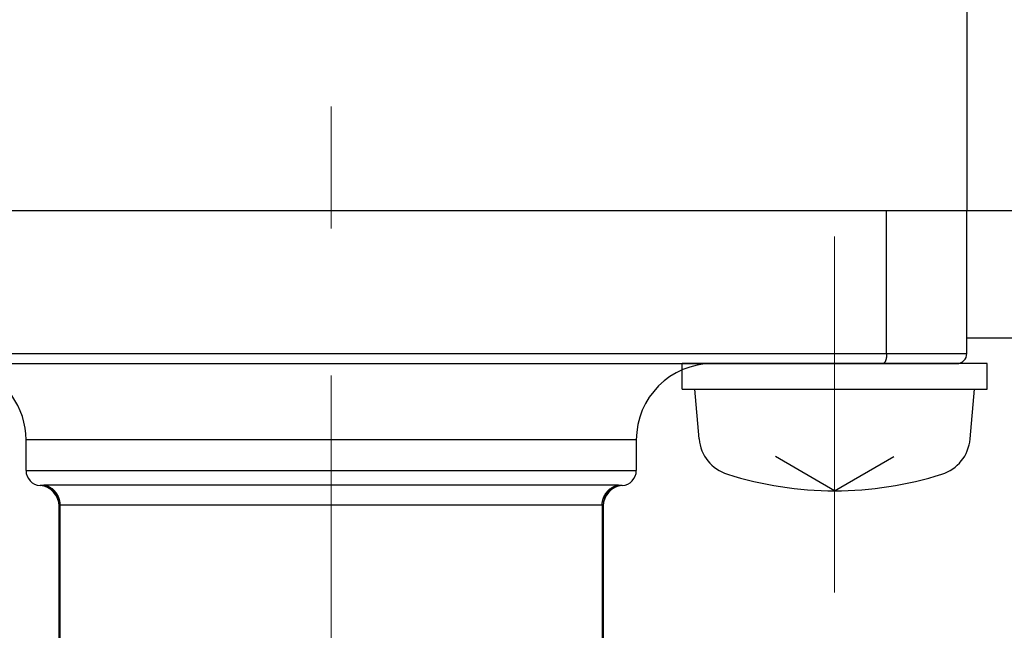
# Model space of a CAD drawing. Header units: millimetres. Extents: x 0 to 1071, y 0 to 742.
# Tile 101 of 126: x 278 to 297, y 437 to 449. Entities that reach past the tile are written whole.
import ezdxf

# ---------------------------------------------------------------- set-up
doc = ezdxf.new("R2010")
doc.units = ezdxf.units.MM
doc.header["$LTSCALE"] = 0.454724
doc.linetypes.add('CENTER', pattern=[50.8, 31.75, -6.35, 6.35, -6.35])
doc.layers.add('NoLayerName_001', color=7, linetype='Continuous')
doc.layers.add('NoLayerName_003', color=7, linetype='Continuous')

msp = doc.modelspace()

# ---------------------------------------------------------------- linework, layer by layer
at = {"layer": 'NoLayerName_001', "color": 7, "linetype": 'Continuous', "lineweight": 25}
for p, q in [((296.5, 456.1191), (296.5, 445.5)), ((296.5, 445.5), (271.5, 445.5)), ((310.5, 445.5), (272.8, 445.5)), ((308.5, 443), (296.5, 443)), ((290.9, 442), (290.9, 442.5)), ((296.9, 442), (296.9, 442.5)), ((290.9, 442), (296.9, 442)), ((291.2359, 441.0181), (291.15, 442)), ((296.5641, 441.0181), (296.65, 442)), ((293.9, 440), (292.7371, 440.6714)), ((293.9, 440), (295.0629, 440.6714))]:
    msp.add_line(p, q, dxfattribs=at)
at = {"layer": 'NoLayerName_001', "color": 60, "linetype": 'Continuous', "lineweight": 25}
for p, q in [((294.75, 445.5), (273.25, 445.5)), ((294.9229, 442.7), (294.9229, 445.5)), ((296.5, 442.7), (296.5, 445.5)), ((271.5, 442.7), (296.5, 442.7)), ((271.7, 442.5), (296.3, 442.5)), ((296.9, 442.5), (290.9, 442.5)), ((296.65, 442.5), (291.15, 442.5)), ((290, 441), (278, 441)), ((278, 440.4), (278, 441)), ((290, 441), (290, 440.4)), ((278, 440.4), (290, 440.4)), ((289.6348, 440.107), (278.3652, 440.107)), ((278.65, 429.1), (278.65, 439.7114)), ((289.3275, 439.7163), (278.6725, 439.7163)), ((278.6725, 429.1), (278.6725, 439.7163)), ((289.3275, 439.7163), (289.3275, 429.1)), ((289.35, 439.7114), (289.35, 429.1))]:
    msp.add_line(p, q, dxfattribs=at)
at = {"layer": 'NoLayerName_001', "color": 4, "linetype": 'CENTER', "lineweight": 13}
msp.add_line((293.9, 445), (293.9, 438), dxfattribs=at)
at = {"layer": 'NoLayerName_001', "color": 60, "linetype": 'Continuous', "lineweight": 25}
for centre, radius, start, end in [((296.3, 442.7), 0.2, 270, 0), ((291.5, 441), 1.5, 90, 180), ((276.5, 441), 1.5, 0, 35.68533), ((278.3, 440.4), 0.3, 180, 265.90396), ((289.7, 440.4), 0.3, 274.09604, 0), ((278.25, 439.7018), 0.4, 0.00029, 85.90398), ((278.2501, 439.7114), 0.3999, 0.01057, 79.78132), ((289.7499, 439.7114), 0.3999, 100.21878, 179.98988), ((289.75, 439.7018), 0.4, 94.09602, 179.9997)]:
    msp.add_arc(centre, radius, start, end, dxfattribs=at)
at = {"layer": 'NoLayerName_001', "color": 7, "linetype": 'Continuous', "lineweight": 25}
for centre, radius, start, end in [((292.0329, 441.0878), 0.8, 185, 252.47322), ((295.7671, 441.0878), 0.8, 287.52678, 355), ((293.9, 447), 7, 252.47322, 287.52678)]:
    msp.add_arc(centre, radius, start, end, dxfattribs=at)
at = {"layer": 'NoLayerName_001', "color": 60, "linetype": 'Continuous', "lineweight": 25}
for points, knots in [([(294.9229, 442.7), (294.9229, 442.6983), (294.9229, 442.695), (294.9228, 442.6899), (294.9227, 442.6849), (294.9225, 442.6798), (294.9223, 442.6748), (294.9221, 442.6697), (294.9218, 442.6647), (294.9214, 442.6596), (294.921, 442.6546), (294.9205, 442.6496), (294.92, 442.6445), (294.9194, 442.6395), (294.9188, 442.6345), (294.9181, 442.6295), (294.9174, 442.6245), (294.9166, 442.6195), (294.9157, 442.6145), (294.9148, 442.6096), (294.9138, 442.6046), (294.9128, 442.5997), (294.9117, 442.5947), (294.9105, 442.5898), (294.9092, 442.5849), (294.9079, 442.5801), (294.9065, 442.5752), (294.905, 442.5704), (294.9034, 442.5656), (294.9018, 442.5608), (294.9, 442.5561), (294.8981, 442.5514), (294.8961, 442.5468), (294.894, 442.5422), (294.8917, 442.5377), (294.8893, 442.5333), (294.8867, 442.5289), (294.8839, 442.5247), (294.881, 442.5206), (294.8778, 442.5166), (294.8755, 442.5142), (294.8743, 442.513)], [0, 0, 0, 0, 0.00504769, 0.01009709, 0.01514791, 0.02019983, 0.02525261, 0.03030597, 0.0353597, 0.04041358, 0.04546743, 0.05052108, 0.05557441, 0.06062729, 0.06567964, 0.0707314, 0.07578253, 0.08083302, 0.08588284, 0.09093196, 0.09598043, 0.10102839, 0.10607612, 0.11112397, 0.11617244, 0.12122166, 0.12627115, 0.13132056, 0.13636989, 0.14141945, 0.14646989, 0.15152166, 0.15657353, 0.1616247, 0.16667554, 0.17172767, 0.17678339, 0.18184003, 0.18689505, 0.1919513, 0.19701749, 0.19701749, 0.19701749, 0.19701749]), ([(294.8743, 442.513), (294.8731, 442.5118), (294.8707, 442.5094), (294.8666, 442.5063), (294.8623, 442.5037), (294.8576, 442.5017), (294.8527, 442.5003), (294.8493, 442.5002), (294.8476, 442.5)], [0, 0, 0, 0, 0.005072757, 0.010138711, 0.015210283, 0.020314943, 0.025412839, 0.030469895, 0.030469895, 0.030469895, 0.030469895]), ([(278.3211, 440.1049), (278.3206, 440.1048), (278.3198, 440.1047), (278.3185, 440.1045), (278.3172, 440.1044), (278.3159, 440.1042), (278.3146, 440.104), (278.3133, 440.1039), (278.312, 440.1037), (278.3106, 440.1035), (278.3093, 440.1034), (278.308, 440.1032), (278.3067, 440.1031), (278.3054, 440.1029), (278.3041, 440.1028), (278.3028, 440.1027), (278.3015, 440.1025), (278.3002, 440.1024), (278.2989, 440.1023), (278.2976, 440.1022), (278.2963, 440.102), (278.295, 440.1019), (278.2936, 440.1018), (278.2923, 440.1017), (278.291, 440.1016), (278.2897, 440.1015), (278.2884, 440.1014), (278.2871, 440.1013), (278.286, 440.1012), (278.2843, 440.1011), (278.2827, 440.101), (278.2812, 440.1009), (278.2805, 440.1009), (278.2799, 440.1008), (278.2792, 440.1008), (278.2788, 440.1008), (278.2786, 440.1008)], [0, 0, 0, 0, 0.001314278, 0.002628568, 0.003942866, 0.005257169, 0.006571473, 0.007885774, 0.009200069, 0.010514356, 0.011828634, 0.013142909, 0.014457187, 0.015771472, 0.01708577, 0.018400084, 0.019714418, 0.021028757, 0.022343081, 0.023657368, 0.024971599, 0.02628575, 0.02759984, 0.028913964, 0.030228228, 0.031542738, 0.032857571, 0.034172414, 0.035486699, 0.036143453, 0.039431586, 0.040085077, 0.040735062, 0.041408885, 0.042055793, 0.042714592, 0.042714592, 0.042714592, 0.042714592]), ([(278.3652, 440.107), (278.3645, 440.107), (278.363, 440.107), (278.3608, 440.107), (278.3586, 440.1069), (278.3564, 440.1069), (278.3542, 440.1069), (278.352, 440.1068), (278.3498, 440.1068), (278.3476, 440.1067), (278.3453, 440.1067), (278.3431, 440.1066), (278.3409, 440.1065), (278.3387, 440.1064), (278.3365, 440.1063), (278.3343, 440.1062), (278.3321, 440.106), (278.3299, 440.1059), (278.3277, 440.1057), (278.3255, 440.1055), (278.3233, 440.1052), (278.3218, 440.105), (278.3211, 440.1049)], [0, 0, 0, 0, 0.00221236, 0.004424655, 0.006636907, 0.008849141, 0.011061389, 0.013273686, 0.015486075, 0.017698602, 0.019911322, 0.022124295, 0.024337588, 0.026551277, 0.028765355, 0.030979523, 0.033193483, 0.035407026, 0.037620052, 0.039832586, 0.042044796, 0.04425701, 0.04425701, 0.04425701, 0.04425701]), ([(278.6725, 439.7163), (278.6723, 439.7222), (278.6723, 439.7341), (278.671, 439.7519), (278.6691, 439.7697), (278.6663, 439.7874), (278.6628, 439.805), (278.6586, 439.8224), (278.6536, 439.8396), (278.6478, 439.8565), (278.6413, 439.8732), (278.634, 439.8896), (278.626, 439.9056), (278.6174, 439.9213), (278.608, 439.9365), (278.598, 439.9513), (278.5873, 439.9657), (278.576, 439.9795), (278.5641, 439.9929), (278.5516, 440.0057), (278.5385, 440.0179), (278.5249, 440.0295), (278.5107, 440.0405), (278.4961, 440.0508), (278.481, 440.0604), (278.4654, 440.0694), (278.4495, 440.0776), (278.4332, 440.085), (278.4166, 440.0917), (278.3997, 440.0976), (278.3826, 440.1029), (278.371, 440.1055), (278.3652, 440.107)], [0, 0, 0, 0, 0.01782488, 0.03568105, 0.05356221, 0.07146175, 0.08937307, 0.10728978, 0.12520603, 0.1431168, 0.16102032, 0.17891764, 0.19680967, 0.21469721, 0.23258117, 0.25046272, 0.26834354, 0.28622567, 0.30410997, 0.3219967, 0.33988627, 0.35777937, 0.37567727, 0.39358199, 0.41149639, 0.42941974, 0.44734551, 0.46526625, 0.48317423, 0.50106184, 0.51892186, 0.53674783, 0.53674783, 0.53674783, 0.53674783]), ([(289.3275, 439.7163), (289.3277, 439.7222), (289.3277, 439.7341), (289.329, 439.7519), (289.3309, 439.7697), (289.3337, 439.7874), (289.3372, 439.805), (289.3414, 439.8224), (289.3464, 439.8396), (289.3522, 439.8565), (289.3587, 439.8732), (289.366, 439.8896), (289.374, 439.9056), (289.3826, 439.9213), (289.392, 439.9365), (289.402, 439.9513), (289.4127, 439.9657), (289.424, 439.9795), (289.4359, 439.9929), (289.4484, 440.0057), (289.4615, 440.0179), (289.4751, 440.0295), (289.4893, 440.0405), (289.5039, 440.0508), (289.519, 440.0604), (289.5346, 440.0694), (289.5505, 440.0776), (289.5668, 440.085), (289.5834, 440.0917), (289.6003, 440.0976), (289.6174, 440.1029), (289.629, 440.1055), (289.6348, 440.107)], [0, 0, 0, 0, 0.01782488, 0.03568105, 0.05356221, 0.07146175, 0.08937307, 0.10728978, 0.12520603, 0.1431168, 0.16102032, 0.17891764, 0.19680967, 0.21469721, 0.23258117, 0.25046272, 0.26834354, 0.28622567, 0.30410997, 0.3219967, 0.33988627, 0.35777937, 0.37567727, 0.39358199, 0.41149639, 0.42941974, 0.44734551, 0.46526624, 0.48317423, 0.50106184, 0.51892186, 0.53674783, 0.53674783, 0.53674783, 0.53674783]), ([(289.6789, 440.1049), (289.6782, 440.105), (289.6767, 440.1052), (289.6745, 440.1055), (289.6723, 440.1057), (289.6701, 440.1059), (289.6679, 440.106), (289.6657, 440.1062), (289.6635, 440.1063), (289.6613, 440.1064), (289.6591, 440.1065), (289.6569, 440.1066), (289.6547, 440.1067), (289.6524, 440.1067), (289.6502, 440.1068), (289.648, 440.1068), (289.6458, 440.1069), (289.6436, 440.1069), (289.6414, 440.1069), (289.6392, 440.107), (289.637, 440.107), (289.6355, 440.107), (289.6348, 440.107)], [0, 0, 0, 0, 0.002212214, 0.004424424, 0.006636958, 0.008849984, 0.011063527, 0.013277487, 0.015491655, 0.017705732, 0.019919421, 0.022132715, 0.024345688, 0.026558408, 0.028770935, 0.030983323, 0.033195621, 0.035407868, 0.037620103, 0.039832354, 0.04204465, 0.04425701, 0.04425701, 0.04425701, 0.04425701]), ([(289.7214, 440.1008), (289.7212, 440.1008), (289.7208, 440.1008), (289.7201, 440.1008), (289.7195, 440.1009), (289.7188, 440.1009), (289.7173, 440.101), (289.7155, 440.1011), (289.7136, 440.1013), (289.7122, 440.1013), (289.7109, 440.1014), (289.7096, 440.1015), (289.7083, 440.1016), (289.707, 440.1018), (289.7057, 440.1019), (289.7044, 440.102), (289.7031, 440.1021), (289.7018, 440.1022), (289.7005, 440.1023), (289.6992, 440.1025), (289.6978, 440.1026), (289.6965, 440.1027), (289.6952, 440.1029), (289.6939, 440.103), (289.6926, 440.1032), (289.6913, 440.1033), (289.69, 440.1035), (289.6887, 440.1036), (289.6874, 440.1038), (289.6861, 440.1039), (289.6848, 440.1041), (289.6835, 440.1043), (289.6822, 440.1044), (289.6809, 440.1046), (289.6798, 440.1048), (289.6791, 440.1049), (289.6789, 440.1049)], [0, 0, 0, 0, 0.000658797, 0.001305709, 0.001979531, 0.002629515, 0.003283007, 0.006571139, 0.00788493, 0.009199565, 0.010514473, 0.011829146, 0.013143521, 0.014457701, 0.015771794, 0.017085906, 0.0184001, 0.019714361, 0.02102867, 0.022343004, 0.023657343, 0.024971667, 0.026285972, 0.027600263, 0.028914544, 0.030228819, 0.031543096, 0.032857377, 0.034171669, 0.035485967, 0.03680027, 0.038114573, 0.039428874, 0.040743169, 0.042057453, 0.042714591, 0.042714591, 0.042714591, 0.042714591]), ([(278.6725, 439.7163), (278.6722, 439.7163), (278.6718, 439.7163), (278.6711, 439.7163), (278.6704, 439.7162), (278.6697, 439.7162), (278.6691, 439.7162), (278.6684, 439.7162), (278.6677, 439.7162), (278.667, 439.7162), (278.6663, 439.7161), (278.6657, 439.7161), (278.665, 439.7161), (278.6643, 439.716), (278.6636, 439.716), (278.6629, 439.716), (278.6623, 439.7159), (278.6616, 439.7158), (278.6609, 439.7158), (278.6602, 439.7157), (278.6595, 439.7156), (278.6589, 439.7156), (278.6582, 439.7155), (278.6575, 439.7153), (278.6568, 439.7152), (278.6562, 439.7151), (278.6555, 439.7149), (278.6548, 439.7148), (278.6542, 439.7146), (278.6535, 439.7144), (278.6529, 439.7142), (278.6523, 439.7139), (278.6516, 439.7136), (278.651, 439.7132), (278.6505, 439.7127), (278.6501, 439.7121), (278.65, 439.7117), (278.65, 439.7114)], [0, 0, 0, 0, 0.000681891, 0.001363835, 0.00204582, 0.002727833, 0.003409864, 0.004091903, 0.004773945, 0.005455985, 0.006138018, 0.006820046, 0.007502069, 0.008184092, 0.008866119, 0.00954816, 0.010230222, 0.01091228, 0.011594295, 0.01227626, 0.0129582, 0.013640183, 0.014322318, 0.015004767, 0.015687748, 0.016371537, 0.017056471, 0.01774209, 0.018426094, 0.019106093, 0.019780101, 0.020453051, 0.021140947, 0.021863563, 0.022597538, 0.023298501, 0.023968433, 0.023968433, 0.023968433, 0.023968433]), ([(289.35, 439.7114), (289.35, 439.7117), (289.3499, 439.7121), (289.3495, 439.7127), (289.349, 439.7132), (289.3484, 439.7136), (289.3477, 439.7139), (289.3471, 439.7142), (289.3465, 439.7144), (289.3458, 439.7146), (289.3452, 439.7148), (289.3445, 439.7149), (289.3438, 439.7151), (289.3432, 439.7152), (289.3425, 439.7153), (289.3418, 439.7155), (289.3411, 439.7156), (289.3405, 439.7156), (289.3398, 439.7157), (289.3391, 439.7158), (289.3384, 439.7158), (289.3378, 439.7159), (289.3371, 439.716), (289.3364, 439.716), (289.3357, 439.716), (289.335, 439.7161), (289.3343, 439.7161), (289.3337, 439.7161), (289.333, 439.7162), (289.3323, 439.7162), (289.3316, 439.7162), (289.3309, 439.7162), (289.3303, 439.7162), (289.3296, 439.7162), (289.3289, 439.7163), (289.3282, 439.7163), (289.3278, 439.7163), (289.3275, 439.7163)], [0, 0, 0, 0, 0.000669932, 0.001370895, 0.00210487, 0.002827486, 0.003515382, 0.004188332, 0.00486234, 0.005542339, 0.006226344, 0.006911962, 0.007596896, 0.008280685, 0.008963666, 0.009646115, 0.010328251, 0.011010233, 0.011692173, 0.012374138, 0.013056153, 0.013738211, 0.014420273, 0.015102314, 0.015784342, 0.016466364, 0.017148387, 0.017830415, 0.018512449, 0.019194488, 0.01987653, 0.020558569, 0.0212406, 0.021922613, 0.022604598, 0.023286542, 0.023968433, 0.023968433, 0.023968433, 0.023968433])]:
    msp.add_open_spline(points, degree=3, knots=knots, dxfattribs=at)
at = {"layer": 'NoLayerName_003', "color": 4, "linetype": 'CENTER', "lineweight": 13}
msp.add_line((284, 427.8308), (284, 447.55), dxfattribs=at)

doc.saveas('drawing.dxf')
